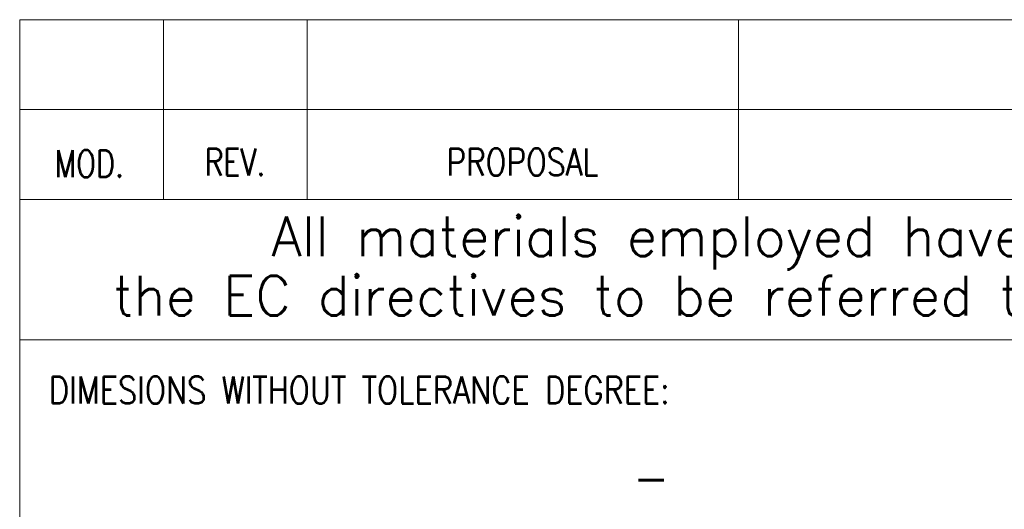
# Model space of a CAD drawing. Header units: millimetres. Extents: x 4 to 418, y 5 to 292.
# Tile 22 of 27: x 225 to 280, y 36 to 63. Entities that reach past the tile are written whole.
import ezdxf

# ---------------------------------------------------------------- set-up
doc = ezdxf.new("R2010")
doc.units = ezdxf.units.MM
doc.layers.add('1', color=7, linetype='Continuous')
doc.layers.add('256', color=7, linetype='Continuous')
doc.styles.add('blockfont', font='simplex.shx')
doc.styles.add('ideas_simplex', font='simplex.shx')

# ---------------------------------------------------------------- blocks, each defined once
blk = doc.blocks.new('TabularNote1')
at = {"layer": '1', "color": 7, "linetype": 'Continuous', "lineweight": 18}
for p, q in [((0, 5), (8, 5)), ((0, 5), (0, 0)), ((8, 5), (8, 0)), ((8, 5), (16, 5)), ((16, 5), (16, 0)), ((16, 5), (40, 5)), ((40, 5), (40, 0)), ((40, 5), (140, 5)), ((0, 0), (8, 0)), ((8, 0), (16, 0)), ((16, 0), (40, 0)), ((40, 0), (140, 0))]:
    blk.add_line(p, q, dxfattribs=at)

msp = doc.modelspace()

# ---------------------------------------------------------------- linework, layer by layer
at = {"layer": '256', "color": 3, "linetype": 'Continuous', "lineweight": 18}
for p, q in [((225, 59.794), (225, 5)), ((225, 52.794), (415, 52.794)), ((225, 45), (233, 45)), ((233, 45), (241, 45)), ((241, 45), (265, 45)), ((265, 45), (365, 45))]:
    msp.add_line(p, q, dxfattribs=at)
at = {"layer": '256', "color": 4, "linetype": 'Continuous', "lineweight": 18}
for p, q in [((233, 59.794), (233, 52.794)), ((241, 59.794), (241, 52.794)), ((265, 59.794), (265, 52.794)), ((225, 57.794), (415, 57.794))]:
    msp.add_line(p, q, dxfattribs=at)

# ---------------------------------------------------------------- block references
at = {"layer": '1', "color": 172, "linetype": 'Continuous', "lineweight": 18}
msp.add_blockref('TabularNote1', (225, 57.794), dxfattribs=at)

# ---------------------------------------------------------------- texts
at = {"layer": '1', "color": 7, "linetype": 'Continuous', "lineweight": 18, "insert": (259.12, 36.129), "char_height": 2.5, "attachment_point": 7, "line_spacing_factor": 1.204819, "style": 'ideas_simplex'}
msp.add_mtext('\\W0.7308;-', dxfattribs=at)
at = {"layer": '256', "color": 1, "linetype": 'Continuous', "lineweight": 13, "attachment_point": 7, "line_spacing_factor": 0.903614, "style": 'blockfont'}
for insert, char_height in [((228.162, 58.167), 2), ((236.24, 58.066), 2), ((252.234, 57.926), 2), ((255.264, 36.425), 3)]:
    msp.add_mtext('\\W0.9844; ', dxfattribs=dict(at, insert=insert, char_height=char_height))
at = {"layer": '256', "color": 4, "linetype": 'Continuous', "lineweight": 13, "char_height": 1.5, "attachment_point": 7, "line_spacing_factor": 0.903614, "style": 'blockfont'}
for s, insert in [('\\W0.7821;MOD.', (226.931, 54.039)), ('\\W0.7742;REV.', (235.289, 54.126)), ('\\W0.8132;PROPOSAL', (248.739, 54.126)), ('\\W0.8308;DIMESIONS WITHOUT TOLERANCE DEGREE:', (226.621, 41.451))]:
    msp.add_mtext(s, dxfattribs=dict(at, insert=insert))
at = {"layer": '256', "color": 3, "linetype": 'Continuous', "lineweight": 13, "char_height": 2.2, "attachment_point": 7, "line_spacing_factor": 0.903614, "style": 'blockfont'}
for s, insert in [('\\W0.9988;All materials employed have to be selected among RoHS compliant materials:', (239.003, 48.917)), ('\\W0.9983;the EC directives to be referred to are 2002/95/EC and correlated subsequent ones.', (230.203, 45.617))]:
    msp.add_mtext(s, dxfattribs=dict(at, insert=insert))

doc.saveas('drawing.dxf')
